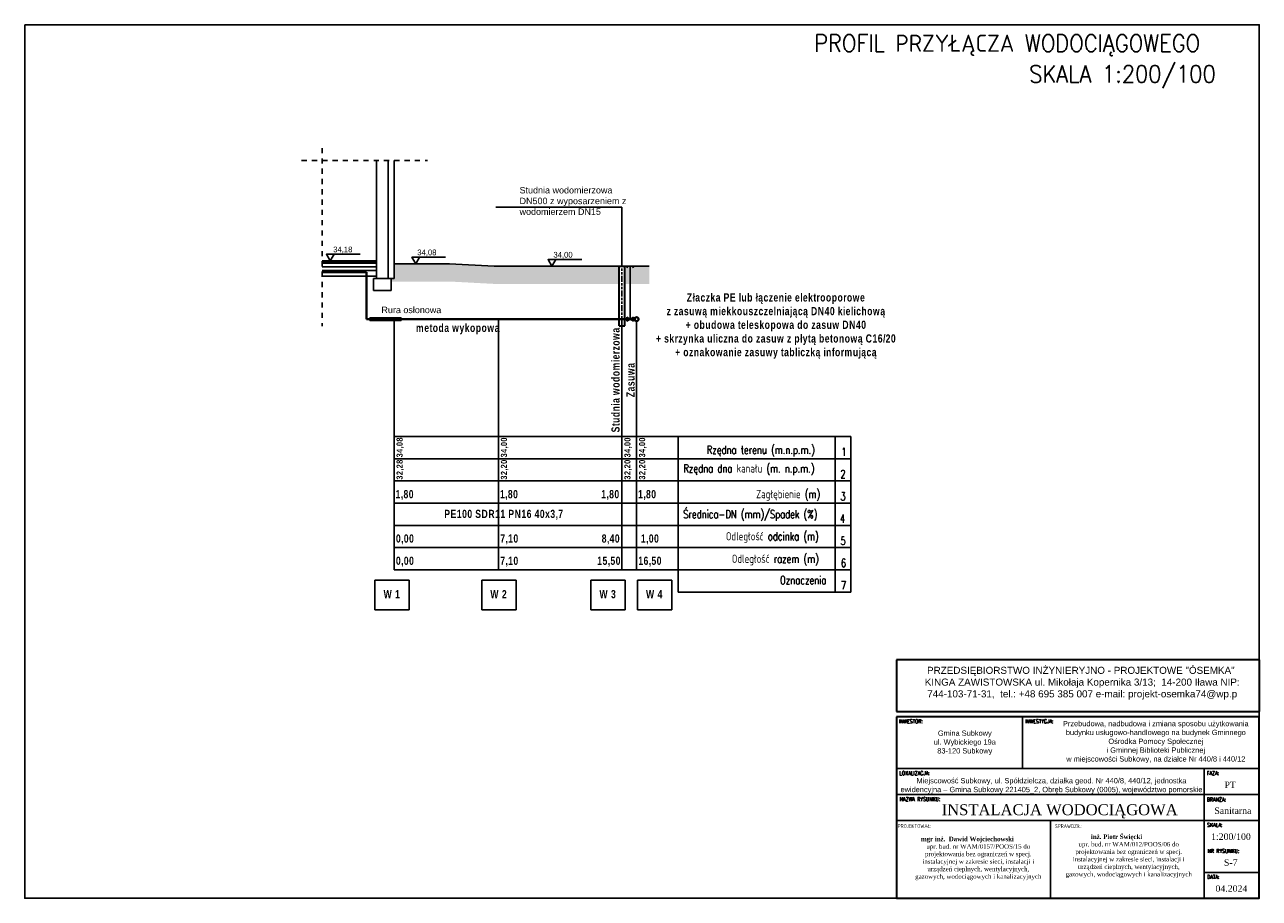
# Model space of a CAD drawing. Extents: x 280060 to 689961, y 120405 to 160329.
# Tile 73 of 85: x 668689 to 672889, y 153246 to 156216. Entities that reach past the tile are written whole.
import ezdxf

# ---------------------------------------------------------------- set-up
doc = ezdxf.new("R2010")
doc.units = 0
doc.header["$MEASUREMENT"] = 0
doc.linetypes.add('3', pattern=[1, 0.5, -0.5])
doc.linetypes.add('{ Tapered Dash }', pattern=[10, 4, -1, 1.5, -1, 1.5, -1])
for name, color, linetype, lineweight in [('KAM-pro Biała Zarys', 7, 'CONTINUOUS', 9), ('KAM-pro Kocioł C.O.', 7, 'CONTINUOUS', 18), ('KAM-pro Linia Cienka', 7, 'CONTINUOUS', 50), ('KAM-pro Opis dla Profili', 7, 'CONTINUOUS', 13), ('KAM-pro Opis Wodociąg Wewnętrzny', 160, 'CONTINUOUS', 40), ('KAM-pro Wodociąg Wewnętrzny', 150, 'CONTINUOUS', 40)]:
    doc.layers.add(name, color=color, linetype=linetype, lineweight=lineweight)
doc.layers.add('KAM-pro Studnie', color=7, linetype='CONTINUOUS')
doc.styles.add('ANDRZEJ', font='simplex.shx', dxfattribs={"width": 0.75, "height": 12.5})
doc.styles.add('ARIAL', font='arial.ttf')
doc.styles.add('GRUBA', font='times.ttf')
doc.styles.add('KomProjekt', font='arial.ttf')
doc.styles.add('moj', font='romans.shx', dxfattribs={"width": 0.9, "height": 10})
doc.styles.add('Tabelka', font='times.ttf', dxfattribs={"width": 0.8})

msp = doc.modelspace()

# ---------------------------------------------------------------- hatches: boundary and pattern name
at = {"layer": 'KAM-pro Linia Cienka', "linetype": 'Continuous', "lineweight": 25, "ltscale": 4}
h = msp.add_hatch(dxfattribs=at)
h.set_pattern_fill('AR-SAND', color=256, scale=10, style=0)
h.set_pattern_definition([(37.5, (0, 0), (-0.62993358, 19.2682377), [0, -15.2, 0, -17, 0, -16.25]), (7.5, (0, 0), (17.6977671, 28.2214607), [0, -8.2, 0, -13.7, 0, -5.25]), (327.5, (-12.3, 0), (31.1414186, 0.05659054), [0, -5, 0, -18, 0, -23.5]), (317.5, (-12.3, 0), (30.061266, 8.7767556), [0, -2.5, 0, -11.8, 0, -13.5])])
h.paths.add_polyline_path([(670710.7, 155394.5), (670285.6, 155394.5), (670134.1, 155402.5), (669945.2, 155402.5), (669945.2, 155352.5), (669935.2, 155352.5), (669935.2, 155342.5), (670132.5, 155342.5), (670284, 155334.5), (670710.7, 155334.5)])
h.paths.add_polyline_path([(670748.6, 155394.5), (670740.6, 155394.5), (670729.7, 155394.5), (670729.7, 155334.5), (670748.6, 155334.5)])
h.paths.add_polyline_path([(670813.3, 155394.5), (670748.6, 155394.5), (670748.6, 155334.5), (670813.3, 155334.5)])

# ---------------------------------------------------------------- linework, layer by layer
at = {"layer": 'KAM-pro Biała Zarys', "linetype": '3', "lineweight": 25, "ltscale": 35}
for p, q in [((669700.9, 155796.2), (669700.9, 155190.3)), ((669630.8, 155753.6), (670059.1, 155753.6))]:
    msp.add_line(p, q, dxfattribs=at)
at = {"layer": 'KAM-pro Biała Zarys', "lineweight": 25}
for p, q in [((669885.2, 155352.5), (669885.2, 155753.6)), ((669925.2, 155352.5), (669925.2, 155753.6)), ((669945.2, 155352.5), (669945.2, 155753.6)), ((669885.2, 155412.5), (669700.9, 155412.5)), ((669700.9, 155410.5), (669885.2, 155410.5)), ((669700.9, 155404.5), (669885.2, 155404.5)), ((669885.2, 155412.5), (669885.2, 155402.5)), ((669945.2, 155402.5), (670134.1, 155402.5)), ((670134.1, 155402.5), (670285.6, 155394.5)), ((669700.9, 155392.5), (669885.2, 155392.5)), ((669700.9, 155380.5), (669885.2, 155380.5)), ((669700.9, 155360.5), (669885.2, 155360.5)), ((670285.6, 155394.5), (670813.3, 155394.5)), ((670740.6, 155394.5), (670737.4, 155389.3)), ((670748.6, 155394.5), (670740.6, 155394.5)), ((670748.6, 155214.5), (670748.6, 155394.5)), ((670748.6, 155394.5), (670756.6, 155394.5)), ((670756.6, 155394.5), (670759.8, 155389.3)), ((669945.2, 155352.5), (669875.2, 155352.5)), ((669875.2, 155352.5), (669875.2, 155312.5)), ((669935.2, 155312.5), (669935.2, 155352.5)), ((669875.2, 155312.5), (669935.2, 155312.5)), ((669862.8, 155219.5), (669969.6, 155219.5)), ((669862.8, 155219.5), (669862.8, 155209.5)), ((669862.8, 155209.5), (669969.6, 155209.5)), ((669969.6, 155219.5), (669969.6, 155209.5)), ((672082.8, 153862.8), (672082.8, 153686.4)), ((671654.2, 153686.4), (672888.6, 153686.4)), ((672701.4, 153245.6), (672701.4, 153686.4)), ((671654.2, 153598.3), (672888.6, 153598.3)), ((671654.2, 153510.1), (672701.4, 153510.1)), ((672177.8, 153510.1), (672177.8, 153245.6)), ((672701.4, 153510.1), (672888.6, 153510.1)), ((672701.4, 153333.7), (672888.6, 153333.7))]:
    msp.add_line(p, q, dxfattribs=at)
at = {"layer": 'KAM-pro Biała Zarys', "lineweight": 30}
for p, q in [((672888.6, 154056.8), (671654.2, 154056.8)), ((671654.2, 154056.8), (671654.2, 153880.4)), ((672888.6, 154056.8), (672888.6, 153880.4)), ((671654.2, 153880.4), (672888.6, 153880.4)), ((672888.6, 153862.8), (671654.2, 153862.8)), ((671654.2, 153862.8), (671654.2, 153245.6)), ((672888.6, 153245.6), (672888.6, 153862.8)), ((671654.2, 153245.6), (672888.6, 153245.6))]:
    msp.add_line(p, q, dxfattribs=at)
at = {"layer": 'KAM-pro Biała Zarys', "lineweight": 25}
msp.add_lwpolyline([(668688.6, 156215.6), (672888.6, 156215.6), (672888.6, 153245.6), (668688.6, 153245.6)], close=True, dxfattribs=at)
at = {"layer": 'KAM-pro Kocioł C.O.', "color": 1, "linetype": '{ Tapered Dash }', "lineweight": 25, "ltscale": 5}
msp.add_line((670720.2, 155191.7), (670720.2, 155394.5), dxfattribs=at)
at = {"layer": 'KAM-pro Linia Cienka', "linetype": 'Continuous', "lineweight": 25, "ltscale": 4}
for p, q in [((670737.4, 155221.5), (670737.4, 155207.5)), ((670737.4, 155221.5), (670759.8, 155207.5)), ((670759.8, 155221.5), (670737.4, 155207.5)), ((670759.8, 155207.5), (670759.8, 155221.5)), ((670763.8, 155221.5), (670763.8, 155207.5))]:
    msp.add_line(p, q, dxfattribs=at)
at = {"layer": 'KAM-pro Opis dla Profili', "lineweight": 25}
for p, q in [((669829.6, 155435.1), (669741.1, 155435.1)), ((670120.4, 155425.1), (670031.9, 155425.1)), ((670583.7, 155417.1), (670495.2, 155417.1)), ((671498.5, 154815.7), (669945.2, 154815.7)), ((670911.9, 154815.7), (670911.9, 154286.6)), ((671446, 154815.7), (671446, 154286.6)), ((671498.5, 154815.7), (671498.5, 154286.6)), ((671498.5, 154740.1), (669945.2, 154740.1)), ((671498.5, 154664.5), (669945.2, 154664.5)), ((671498.5, 154589), (669945.2, 154589)), ((671498.5, 154513.4), (669945.2, 154513.4)), ((671498.5, 154437.8), (669945.2, 154437.8)), ((671498.5, 154362.2), (669945.2, 154362.2)), ((671498.5, 154286.6), (670911.9, 154286.6))]:
    msp.add_line(p, q, dxfattribs=at)
for points in [[(669741.1, 155435.1), (669728, 155412.5), (669715, 155435.1)], [(670031.9, 155425.1), (670018.9, 155402.5), (670005.8, 155425.1)], [(670495.2, 155417.1), (670482.1, 155394.5), (670469.1, 155417.1)]]:
    msp.add_lwpolyline(points, close=True, dxfattribs=at)
at = {"layer": 'KAM-pro Opis Wodociąg Wewnętrzny', "color": 142, "lineweight": 25}
for p, q in [((670720.2, 155595.5), (670291.6, 155595.5)), ((670720.2, 155394.5), (670720.2, 155595.5)), ((669945.2, 155214.5), (669945.2, 154362.2)), ((670300.2, 155214.5), (670300.2, 154362.2)), ((670720.2, 155191.7), (670720.2, 154362.2)), ((670770.2, 155207.9), (670770.2, 154362.2)), ((670770.2, 155207.9), (670770.2, 154362.2)), ((669880.2, 154327.1), (669880.2, 154226.1)), ((669880.2, 154327.1), (669997, 154327.1)), ((669997, 154226.1), (669997, 154327.1)), ((670243.4, 154327.1), (670243.4, 154226.1)), ((670243.4, 154327.1), (670360.2, 154327.1)), ((670360.2, 154226.1), (670360.2, 154327.1)), ((670614.6, 154327.1), (670614.6, 154226.1)), ((670614.6, 154327.1), (670731.4, 154327.1)), ((670731.4, 154226.1), (670731.4, 154327.1)), ((670772.9, 154327.1), (670772.9, 154226.1)), ((670772.9, 154327.1), (670889.7, 154327.1)), ((670889.7, 154226.1), (670889.7, 154327.1)), ((669880.2, 154226.1), (669997, 154226.1)), ((670243.4, 154226.1), (670360.2, 154226.1)), ((670614.6, 154226.1), (670731.4, 154226.1)), ((670772.9, 154226.1), (670889.7, 154226.1))]:
    msp.add_line(p, q, dxfattribs=at)
at = {"layer": 'KAM-pro Studnie', "lineweight": 30}
for p, q in [((670710.7, 155191.7), (670710.7, 155394.5)), ((670710.7, 155394.5), (670729.7, 155394.5)), ((670729.7, 155191.7), (670729.7, 155394.5)), ((670710.7, 155191.7), (670729.7, 155191.7))]:
    msp.add_line(p, q, dxfattribs=at)
at = {"layer": 'KAM-pro Wodociąg Wewnętrzny'}
for p, q in [((669850.9, 155374.3), (669700.9, 155374.3)), ((669850.9, 155374.3), (669850.9, 155214.5)), ((669850.9, 155214.5), (670763.8, 155214.5)), ((670729.7, 155214.5), (670763.8, 155214.5))]:
    msp.add_line(p, q, dxfattribs=at)
msp.add_circle((670770.2, 155214.5), 6.52, dxfattribs=at)

# ---------------------------------------------------------------- texts
at = {"layer": 'KAM-pro Biała Zarys', "color": 142, "lineweight": 25, "style": 'moj', "width": 0.9}
for s, p in [('PROFIL PRZYŁĄCZA WODOCIĄGOWEGO', (671374.2, 156123.5)), ('SKALA 1:200/100', (672105.8, 156018.9))]:
    msp.add_text(s, height=58.343, dxfattribs=at).set_placement(p)
at = {"layer": 'KAM-pro Biała Zarys', "lineweight": 20, "style": 'GRUBA'}
msp.add_text('INSTALACJA WODOCIĄGOWA', height=37.305, dxfattribs=at).set_placement((671808, 153528.1))
at = {"layer": 'KAM-pro Biała Zarys', "lineweight": 25, "attachment_point": 5}
for s, insert, char_height, width, style in [('PRZEDSIĘBIORSTWO INŻYNIERYJNO - PROJEKTOWE "ÓSEMKA"  KINGA ZAWISTOWSKA ul. Mikołaja Kopernika 3/13;  14-200 Iława NIP: 744-103-71-31,  tel.: +48 695 385 007 e-mail: projekt-osemka74@wp.p', (672286.1, 153977), 24, 1112.605, 'KomProjekt'), ('\\pt198.39;{\\Fromans|c238;INWESTOR:}', (671703.4, 153847.3), 13.226, 80.865, 'Tabelka'), ('\\pt198.39;{\\Fromans|c238;INWESTYCJA:}', (672140.2, 153847.3), 13.226, 97.183, 'Tabelka'), ('\\A1;Przebudowa, nadbudowa i zmiana sposobu użytkowania budynku usługowo-handlowego na budynek Gminnego Ośrodka Pomocy Społecznej ^Ji Gminnej Biblioteki Publicznej \\Pw miejscowości Subkowy, na działce Nr 440/8 i 440/12', (672536.6, 153776.7), 18, 693.049, 'KomProjekt'), ('Gmina Subkowy\\Pul. Wybickiego 19a\\P83-120 Subkowy', (671886.7, 153774.2), 18, 357.226, 'KomProjekt'), ('\\pt198.39;{\\Fromans|c238;LOKALIZACJA:}', (671715.9, 153671), 13.226, 105.801, 'Tabelka'), ('Miejscowość Subkowy, ul. Spółdzielcza, działka geod. Nr 440/8, 440/12, jednostka ewidencyjna – Gmina Subkowy 221405_2, Obręb Subkowy (0005), województwo pomorskie', (672181.7, 153627.7), 18, 1052.831, 'KomProjekt'), ('\\pt198.39;{\\Fromans|c238;FAZA:}', (672731, 153671), 13.226, 41.576, 'Tabelka'), ('\\pt330.64;{\\W1;PT}', (672789.6, 153631.3), 22.043, 76.108, 'Tabelka'), ('\\pt198.39;{\\Fromans|c238;NAZWA RYSUNKU:}', (671734.3, 153582.8), 13.226, 142.635, 'Tabelka'), ('\\pt112.5;{\\Fromans|c238;BRANŻA:}', (672742.9, 153581.3), 13.226, 65.349, 'Tabelka'), ('\\pt330.64;{\\W1;Sanitarna}', (672798.7, 153543.2), 22.043, 105.552, 'Tabelka'), ('\\pi-74.314;{\\fTimes New Roman|b1|i0|c238|p18;mgr inż.  Dawid Wojciechowski\\fTimes New Roman|b0|i0|c238|p18;\\P\\pi0;upr. bud. nr WAM/0157/POOS/15 do \\Pprojektowania bez ograniczeń w specj. \\Pinstalacyjnej w zakresie sieci, instalacji i \\Purządzeń cieplnych, wentylacyjnych, \\Pgazowych, wodociągowych i kanalizacyjnych}', (671932.7, 153381), 15.3, 421.876, 'KomProjekt'), ('\\pt198.39;{\\Fromans|c238;PROJEKTOWAŁ:}', (671715.7, 153491.1), 13.226, 105.326, 'Tabelka'), ('\\pi-82.57;{\\fTimes New Roman|b1|i0|c238|p18;inż. Piotr Święcki\\fTimes New Roman|b0|i0|c238|p18;\\P\\pi0;upr. bud. nr WAM/012/POOS/06 do \\Pprojektowania bez ograniczeń w specj. \\Pinstalacyjnej w zakresie sieci, instalacji i \\Purządzeń cieplnych, wentylacyjnych, \\Pgazowych, wodociągowych i kanalizacyjnych}', (672444.4, 153388.6), 15.3, 421.876, 'KomProjekt'), ('\\pt198.39;{\\Fromans|c238;SPRAWDZIŁ:}', (672239.3, 153491.1), 13.226, 105.326, 'Tabelka'), ('\\pt198.39;{\\Fromans|c238;SKALA:}', (672737.2, 153494.7), 13.226, 53.958, 'Tabelka'), ('\\pt330.64;{\\W1;1:200/100}', (672792.1, 153455), 22.043, 89.072, 'Tabelka'), ('\\pt198.39;{\\Fromans|c238;NR RYSUNKU:}', (672766.7, 153406.5), 13.226, 112.882, 'Tabelka'), ('\\pt330.64;{\\W1;S-7}', (672791.3, 153366.8), 22.043, 89.072, 'Tabelka'), ('\\pt198.39;{\\Fromans|c238;DATA:}', (672731.9, 153318.3), 13.226, 43.36, 'Tabelka'), ('\\pt330.64;{\\W1;04.2024}', (672793.7, 153278.6), 22.043, 137.586, 'Tabelka')]:
    msp.add_mtext(s, dxfattribs=dict(at, insert=insert, char_height=char_height, width=width, style=style))
at = {"layer": 'KAM-pro Opis dla Profili', "lineweight": 25}
for s, p in [('34,18', (669738.1, 155441.7)), ('34,08', (670024.1, 155431.7)), ('34,00', (670487.3, 155423.7))]:
    msp.add_text(s, height=19.5, dxfattribs=at).set_placement(p)
at = {"layer": 'KAM-pro Opis dla Profili', "lineweight": 25, "style": 'ANDRZEJ', "width": 0.75}
for s, height, p in [('Rzędna terenu (m.n.p.m.)', 27.889, (671008.9, 154756.5)), ('1', 27.9, (671466.8, 154749.3)), ('Rzędna dna kanału (m. n.p.m.)', 27.889, (670929.2, 154693)), ('2', 27.9, (671463.4, 154673.7)), ('Zagłębienie (m)', 27.889, (671176.8, 154605.8)), ('3', 27.9, (671463.4, 154598.1)), ('Średnica-DN (mm)/Spadek (%)', 27.889, (670928.7, 154537.7)), ('4', 27.9, (671461.8, 154522.5)), ('Odległość odcinka (m)', 27.889, (671074.1, 154462.5)), ('5', 27.9, (671463.4, 154447)), ('Odległość razem (m)', 27.889, (671094.2, 154386)), ('6', 27.9, (671465.1, 154371.4)), ('Oznaczenia', 27.89, (671258, 154313.1)), ('7', 27.9, (671465.1, 154295.8))]:
    msp.add_text(s, height=height, dxfattribs=at).set_placement(p)
at = {"layer": 'KAM-pro Opis dla Profili', "lineweight": 25, "char_height": 27.889, "attachment_point": 5, "style": 'ANDRZEJ'}
for s, insert, width in [('\\A1;{\\fArial|b1|i0|c238|p34;\\T1.1;Złaczka PE lub łączenie elektrooporowe\\Pz zasuwą miekkouszczelniającą DN40 kielichową\\P+ obudowa teleskopowa do zasuw DN40\\P+ skrzynka uliczna do zasuw z płytą betonową C16/20\\P+ oznakowanie zasuwy tabliczką informującą}', (671244.7, 155191.2), 833.967), ('{\\fArial|b1|i0|c238|p34;\\T1.1;metoda wykopowa}', (670162.4, 155180.8), 341.771), ('{\\fArial|b1|i0|c238|p34;\\T1.1;1,80}', (669981.7, 154616.4), 76.312), ('{\\fArial|b1|i0|c238|p34;\\T1.1;1,80}', (670336.7, 154616.4), 76.312), ('{\\fArial|b1|i0|c238|p34;\\T1.1;1,80}', (670681.3, 154616.4), 76.312), ('{\\fArial|b1|i0|c238|p34;\\T1.1;1,80}', (670806.7, 154616.4), 76.312), ('{\\fArial|b1|i0|c238|p34;\\T1.1;PE100 SDR11 PN16 40x3,7}', (670318.7, 154549.3), 435.474), ('{\\fArial|b1|i0|c238|p34;\\T1.1;0,00}', (669982.8, 154465.6), 76.312), ('{\\fArial|b1|i0|c238|p34;\\T1.1;7,10}', (670337.8, 154465.6), 76.312), ('{\\fArial|b1|i0|c238|p34;\\T1.1;8,40}', (670682.8, 154465.6), 76.312), ('{\\fArial|b1|i0|c238|p34;\\T1.1;1,00}', (670816.2, 154465.6), 76.312), ('{\\fArial|b1|i0|c238|p34;\\T1.1;0,00}', (669982.8, 154390), 76.312), ('{\\fArial|b1|i0|c238|p34;\\T1.1;7,10}', (670337.8, 154390), 76.312), ('{\\fArial|b1|i0|c238|p34;\\T1.1;15,50}', (670676.7, 154390), 76.312), ('{\\fArial|b1|i0|c238|p34;\\T1.1;16,50}', (670816.2, 154390), 76.312), ('{\\fArial|b1|i0|c238|p34;\\T1.1;W 1 }', (669938.1, 154279.4), 94.511), ('{\\fArial|b1|i0|c238|p34;\\T1.1;W 2 }', (670301.3, 154279.4), 94.511), ('{\\fArial|b1|i0|c238|p34;\\T1.1;W 3 }', (670672.5, 154279.4), 94.511), ('{\\fArial|b1|i0|c238|p34;\\T1.1;W 4}', (670830.9, 154279.4), 94.511)]:
    msp.add_mtext(s, dxfattribs=dict(at, insert=insert, width=width))
at = {"layer": 'KAM-pro Opis dla Profili', "lineweight": 25, "attachment_point": 5, "rotation": 90, "style": 'ANDRZEJ'}
for s, insert, char_height, width in [('{\\fArial|b1|i0|c238|p34;\\T1.1;Studnia wodomierzowa}', (670698.8, 155008.1), 27.889, 435.474), ('{\\fArial|b1|i0|c238|p34;\\T1.1;Zasuwa}', (670749.8, 155008.1), 27.889, 435.474), ('{\\fArial|b1|i0|c238|p34;\\T1.1;34,08}', (669966.3, 154779), 20.916, 72.925), ('{\\fArial|b1|i0|c238|p34;\\T1.1;34,00}', (670321.3, 154779), 20.916, 72.925), ('{\\fArial|b1|i0|c238|p34;\\T1.1;34,00}', (670741.3, 154779), 20.916, 72.925), ('{\\fArial|b1|i0|c238|p34;\\T1.1;34,00}', (670791.3, 154779), 20.916, 72.925), ('{\\fArial|b1|i0|c238|p34;\\T1.1;32,28}', (669966.3, 154703.4), 20.916, 72.925), ('{\\fArial|b1|i0|c238|p34;\\T1.1;32,20}', (670321.3, 154703.4), 20.916, 72.925), ('{\\fArial|b1|i0|c238|p34;\\T1.1;32,20}', (670741.3, 154703.4), 20.916, 72.925), ('{\\fArial|b1|i0|c238|p34;\\T1.1;32,20}', (670791.3, 154703.4), 20.916, 72.925)]:
    msp.add_mtext(s, dxfattribs=dict(at, insert=insert, char_height=char_height, width=width))
at = {"layer": 'KAM-pro Opis Wodociąg Wewnętrzny', "color": 142, "lineweight": 25, "style": 'ARIAL'}
msp.add_text('Rura osłonowa', height=21.87, dxfattribs=at).set_placement((669902.1, 155235))
at = {"layer": 'KAM-pro Opis Wodociąg Wewnętrzny', "color": 142, "lineweight": 25, "insert": (670372.1, 155616.3), "char_height": 21.87, "width": 408.04, "attachment_point": 4, "style": 'ARIAL'}
msp.add_mtext('Studnia wodomierzowa DN500 z wyposarzeniem z wodomierzem DN15', dxfattribs=at)

doc.saveas('drawing.dxf')
